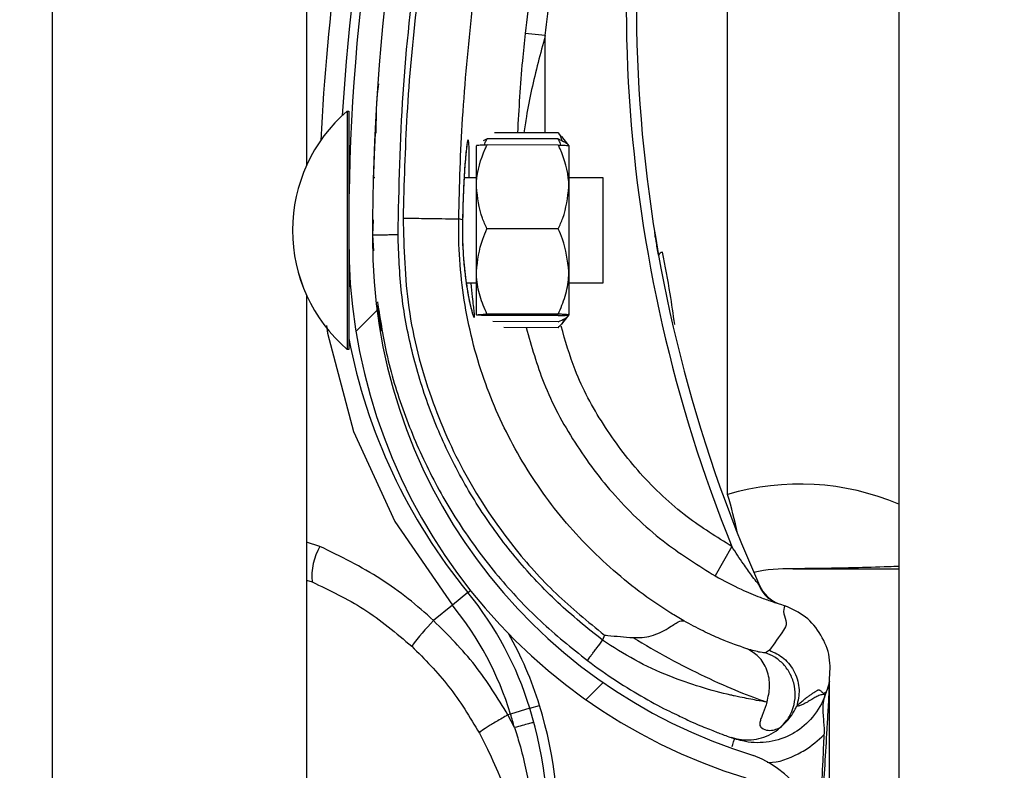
# Model space of a CAD drawing. Header units: inches. Extents: x 170 to 284, y 215 to 248.
# Tile 129 of 195: x 186.1024 to 186.202, y 223.8406 to 223.9165. Entities that reach past the tile are written whole.
import ezdxf

# ---------------------------------------------------------------- set-up
doc = ezdxf.new("R2010")
doc.units = ezdxf.units.IN
doc.header["$LTSCALE"] = 0.25
doc.header["$MEASUREMENT"] = 0
doc.layers.add('ANNOTATIONS', color=1, linetype='Continuous')
doc.layers.add('RH BENCH MOUNT', color=7, linetype='Continuous')
doc.styles.add('ARIAL', font='arial.ttf', dxfattribs={"height": 0.09375})
doc.dimstyles.new('STANDARD$0', dxfattribs={"dimtxt": 0.09375, "dimasz": 0.09375, "dimexe": 0.03125, "dimexo": 0.046875, "dimgap": 0.09, "dimtad": 0, "dimtih": 1, "dimtoh": 1, "dimdec": 4, "dimzin": 0, "dimdsep": 46, "dimtxsty": 'ARIAL', "dimcen": 0.09, "dimadec": 0, "dimazin": 0, "dimtfac": 1, "dimtdec": 4, "dimtofl": 0, "dimtmove": 0, "dimatfit": 1, "dimfxl": 1, "dimtolj": 1, "dimtzin": 0, "dimarcsym": 0})

# ---------------------------------------------------------------- blocks, each defined once
blk = doc.blocks.new('*D39')
at = {"layer": 'ANNOTATIONS', "color": 0, "lineweight": -2, "transparency": 16777216}
for p, q in [((186.1492924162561, 223.9759568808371), (187.589735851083, 223.9759568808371)), ((187.558485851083, 223.8822068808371), (187.558485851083, 222.1620311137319)), ((187.558485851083, 220.0069951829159), (187.558485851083, 221.7271709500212)), ((186.8279608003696, 219.9132451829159), (187.589735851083, 219.9132451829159))]:
    blk.add_line(p, q, dxfattribs=at)
at = {"layer": 'ANNOTATIONS', "color": 0, "transparency": 16777216}
for points in [[(187.542860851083, 223.8822068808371), (187.574110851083, 223.8822068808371), (187.558485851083, 223.9759568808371)], [(187.542860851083, 220.0069951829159), (187.574110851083, 220.0069951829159), (187.558485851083, 219.9132451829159)]]:
    blk.add_solid(points, dxfattribs=at)
at = {"layer": 'defpoints', "color": 0, "transparency": 16777216}
for p in [(186.1024174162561, 223.9759568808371), (186.7810858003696, 219.9132451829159), (187.558485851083, 219.9132451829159)]:
    blk.add_point(p, dxfattribs=at)
at = {"layer": 'ANNOTATIONS', "color": 0, "transparency": 16777216, "insert": (187.5584858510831, 221.9446010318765), "char_height": 0.09375, "attachment_point": 5, "style": 'ARIAL'}
blk.add_mtext('\\A1;OPENING\\PHEIGHT', dxfattribs=at)

msp = doc.modelspace()

# ---------------------------------------------------------------- hatches: boundary and pattern name
at = {"layer": 'RH BENCH MOUNT'}
h = msp.add_hatch(dxfattribs=at)
h.set_pattern_fill('ANSI31', color=256, scale=0.34241245, angle=2.8e-322, style=0)
h.set_pattern_definition([(45, (176.0930244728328, 218.320867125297), (-0.03026527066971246, 0.03026527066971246), [])])
edge = h.paths.add_edge_path(flags=0)
edge.add_arc((186.1662917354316, 223.8040129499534), 0.001712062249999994, 450.0000000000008, 472.2104203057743)
edge.add_line((186.1656445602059, 223.8055979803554), (186.1647320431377, 223.8078328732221))
edge.add_arc((186.1662917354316, 223.8040129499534), 0.004126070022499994, 450, 472.2104203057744, ccw=False)
edge.add_arc((186.1662917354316, 223.7951102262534), 0.01302879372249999, 401.47616737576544, 450, ccw=False)
edge.add_arc((186.1620458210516, 223.7919600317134), 0.01830194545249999, 359.99999999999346, 400.0613730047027, ccw=False)
edge.add_arc((186.1685858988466, 223.7919600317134), 0.01176186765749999, 292.1408576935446, 359.99999999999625, ccw=False)
edge.add_arc((186.1662917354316, 223.7952129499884), 0.01566536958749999, 235.2570680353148, 295.4307998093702, ccw=False)
edge.add_arc((186.1715306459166, 223.8033281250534), 0.02532140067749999, 212.8542481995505, 235.980933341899, ccw=False)
edge.add_arc((186.1633812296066, 223.7969592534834), 0.01504902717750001, 172.1557183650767, 209.3146496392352, ccw=False)
edge.add_arc((186.1758108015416, 223.7956238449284), 0.02754708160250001, 453.30850314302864, 532.9325737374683, ccw=False)
edge.add_arc((186.1725578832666, 223.8317141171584), 0.008748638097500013, 280.9586189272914, 427.9414322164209)
edge.add_arc((186.1924176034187, 223.8940674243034), 0.05672062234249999, 179.5706357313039, 253.00989973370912, ccw=False)
edge.add_arc((186.3507493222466, 223.8952658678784), 0.2150521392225, 163.4260275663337, 180.2060536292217, ccw=False)
edge.add_arc((186.1719757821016, 223.9474152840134), 0.02884824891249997, 465.1588434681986, 521.4137567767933, ccw=False)
edge.add_arc((186.1546497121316, 224.0019615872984), 0.0284373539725, 290.1205938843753, 343.7190675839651)
edge.add_arc((186.1674901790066, 223.9977841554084), 0.01494630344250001, 345.2914408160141, 400.5471921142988)
edge.add_arc((186.1640660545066, 223.9959693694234), 0.0187470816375, 397.9578745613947, 431.4396159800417)
edge.add_arc((186.1662917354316, 224.0007973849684), 0.0134739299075, 433.877557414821, 472.273645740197)
edge.add_arc((186.1637236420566, 224.0078168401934), 0.006011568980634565, 474.9825325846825, 495.7175736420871)
edge.add_arc((186.1735166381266, 224.0005576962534), 0.01816498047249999, 500.8992600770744, 539.9999999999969)
edge.add_arc((186.1662917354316, 224.0005576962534), 0.01094007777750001, 539.9999999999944, 630.0000000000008)
edge.add_arc((186.1662917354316, 223.9914837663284), 0.001866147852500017, 270, 285.6422464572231)
edge.add_line((186.1667949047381, 223.989686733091), (186.167445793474, 223.9873621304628))
edge.add_arc((186.1662917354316, 223.9914837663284), 0.004280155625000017, 269.9999999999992, 285.6422464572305, ccw=False)
edge.add_arc((186.1662917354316, 224.0005576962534), 0.01335408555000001, 179.9999999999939, 269.9999999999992, ccw=False)
edge.add_arc((186.1735166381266, 224.0005576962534), 0.020578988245, 500.6113583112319, 539.9999999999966, ccw=False)
edge.add_arc((186.1637236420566, 224.0078168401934), 0.008425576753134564, 474.57766718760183, 496.4997109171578, ccw=False)
edge.add_arc((186.1662917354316, 224.0007973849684), 0.01588793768, 433.690302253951, 472.4705806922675, ccw=False)
edge.add_arc((186.1640660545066, 223.9959693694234), 0.02116108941, 398.10453077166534, 431.5771717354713, ccw=False)
edge.add_arc((186.1674901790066, 223.9977841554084), 0.01736031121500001, 345.180248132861, 400.36585332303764, ccw=False)
edge.add_arc((186.1546497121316, 224.0019615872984), 0.030851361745, 289.91815728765, 343.7795375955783, ccw=False)
edge.add_arc((186.1719757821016, 223.9474152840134), 0.02643424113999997, 464.9417095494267, 521.3236131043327)
edge.add_arc((186.3507493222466, 223.8952658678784), 0.21263813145, 523.4376684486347, 540.2096895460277)
edge.add_arc((186.1924176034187, 223.8940674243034), 0.05430661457, 539.5566266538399, 613.1145348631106)
edge.add_arc((186.1725578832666, 223.8317141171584), 0.01116264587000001, 280.0610388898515, 428.5290871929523, ccw=False)
edge.add_arc((186.1758108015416, 223.7956238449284), 0.02513307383, 452.971400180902, 532.9706577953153)
edge.add_arc((186.1633812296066, 223.7969592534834), 0.01263501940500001, 532.0830472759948, 568.9826967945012)
edge.add_arc((186.1715306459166, 223.8033281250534), 0.022907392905, 213.0443063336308, 236.0197152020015)
edge.add_arc((186.1662917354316, 223.7952129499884), 0.01325136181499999, 235.1922404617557, 295.7352497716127)
edge.add_arc((186.1685858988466, 223.7919600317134), 0.009347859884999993, 291.7225241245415, 359.9999999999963)
edge.add_arc((186.1620458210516, 223.7919600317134), 0.01588793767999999, 359.9999999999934, 399.9521788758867)
edge.add_arc((186.1662917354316, 223.7951102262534), 0.01061478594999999, 401.6345013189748, 450.0000000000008)

# ---------------------------------------------------------------- linework, layer by layer
for p, q in [((186.1913380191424, 224.1660078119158), (186.1913380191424, 219.9132451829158)), ((186.1057349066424, 219.9132451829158), (186.1057349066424, 224.0712491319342)), ((186.1314158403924, 224.0693408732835), (186.1314158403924, 223.9017698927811)), ((186.1740134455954, 223.868495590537), (186.1740134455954, 223.9339162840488)), ((186.1555752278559, 223.914932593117), (186.1535337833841, 223.9151528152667)), ((186.1555724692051, 223.9050808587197), (186.1555752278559, 223.914932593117)), ((186.1355302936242, 223.9072884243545), (186.1355251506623, 223.8847983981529)), ((186.1355287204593, 223.9072884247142), (186.1355302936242, 223.9072884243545)), ((186.1355302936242, 223.9072884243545), (186.1357014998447, 223.9072883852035)), ((186.1357014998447, 223.9072883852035), (186.1356989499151, 223.8961376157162)), ((186.1383866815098, 223.9053517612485), (186.1383868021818, 223.9053539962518)), ((186.1568877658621, 223.905080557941), (186.1504526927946, 223.9050820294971)), ((186.1568877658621, 223.905080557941), (186.1571926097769, 223.9046914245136)), ((186.1486086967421, 223.8996234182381), (186.1486096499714, 223.9037918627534)), ((186.149679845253, 223.9044755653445), (186.149292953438, 223.9042893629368)), ((186.1568874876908, 223.9038641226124), (186.1496797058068, 223.9038657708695)), ((186.156887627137, 223.9044739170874), (186.149679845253, 223.9044755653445)), ((186.1572152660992, 223.9047097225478), (186.1579575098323, 223.9037906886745)), ((186.157957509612, 223.9037897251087), (186.1579565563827, 223.8996212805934)), ((186.1381777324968, 223.9005850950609), (186.1383488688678, 223.9005850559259)), ((186.1473662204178, 223.9005829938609), (186.1486089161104, 223.9005827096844)), ((186.157956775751, 223.9005805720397), (186.1613809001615, 223.9005797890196)), ((186.1613809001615, 223.9005797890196), (186.1613786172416, 223.8905966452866)), ((186.1486067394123, 223.8910640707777), (186.1486086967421, 223.8996234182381)), ((186.1579565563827, 223.8996212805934), (186.1579545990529, 223.891061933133)), ((186.1381738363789, 223.8963067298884), (186.1381117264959, 223.8947885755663)), ((186.1381184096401, 223.8949519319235), (186.1381224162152, 223.8963091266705)), ((186.1472077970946, 223.8962976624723), (186.1468376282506, 223.8964021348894)), ((186.1472077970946, 223.8962976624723), (186.1472078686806, 223.896297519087)), ((186.1381117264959, 223.8947885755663), (186.1382130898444, 223.8931452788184)), ((186.1568855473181, 223.8953789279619), (186.149677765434, 223.895380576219)), ((186.1381168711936, 223.8944307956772), (186.138117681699, 223.8947053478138)), ((186.1356984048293, 223.8937539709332), (186.1356963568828, 223.8847983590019)), ((186.1486057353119, 223.8866731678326), (186.1486067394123, 223.8910640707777)), ((186.1579545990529, 223.891061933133), (186.1579535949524, 223.886671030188)), ((186.1486064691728, 223.8898823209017), (186.1475855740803, 223.8898825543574)), ((186.1613784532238, 223.8898794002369), (186.1579543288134, 223.889880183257)), ((186.1613786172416, 223.8905966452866), (186.1613784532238, 223.8898794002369)), ((186.1314158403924, 223.8886963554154), (186.1314158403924, 223.6963224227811)), ((186.1568835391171, 223.8865971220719), (186.1496757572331, 223.886598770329)), ((186.1568835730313, 223.8867454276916), (186.1496757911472, 223.8867470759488)), ((186.1568833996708, 223.8859873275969), (186.1502753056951, 223.885988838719)), ((186.1579535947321, 223.8866700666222), (186.1572109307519, 223.8857513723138)), ((186.1568832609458, 223.8853806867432), (186.1513657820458, 223.8853819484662)), ((186.1355251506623, 223.8847983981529), (186.135524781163, 223.8831825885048)), ((186.1356963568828, 223.8847983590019), (186.1356959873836, 223.8831825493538)), ((186.135524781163, 223.8831825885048), (186.1355232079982, 223.8831825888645)), ((186.1356959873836, 223.8831825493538), (186.135524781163, 223.8831825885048)), ((186.1327797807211, 223.8632534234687), (186.1314158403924, 223.8636884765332)), ((186.174446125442, 223.8632329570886), (186.1727630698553, 223.860253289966)), ((186.1314158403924, 223.8598246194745), (186.1319843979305, 223.8596508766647)), ((186.1477464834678, 223.8585737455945), (186.1461731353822, 223.857285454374)), ((186.1477464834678, 223.8585737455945), (186.1480054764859, 223.858785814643)), ((186.1461731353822, 223.857285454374), (186.1442768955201, 223.8557327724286)), ((186.1790371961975, 223.8575094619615), (186.1794557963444, 223.8573624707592)), ((186.1794557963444, 223.8573624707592), (186.1797878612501, 223.857238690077)), ((186.1615536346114, 223.8542794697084), (186.1613712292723, 223.8537506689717)), ((186.1782424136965, 223.8527422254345), (186.1778568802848, 223.8524801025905)), ((186.1843016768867, 223.8496211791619), (186.1843016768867, 223.8496431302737)), ((186.1843016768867, 223.7966672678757), (186.1843016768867, 223.8490894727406)), ((186.1839721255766, 223.8485094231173), (186.1838758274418, 223.8482302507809)), ((186.1540075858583, 223.8468624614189), (186.1549902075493, 223.8471619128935)), ((186.1520624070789, 223.8462696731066), (186.1517967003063, 223.8461886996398)), ((186.1524507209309, 223.8449130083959), (186.1517967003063, 223.8461886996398)), ((186.1540075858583, 223.8468624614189), (186.1520624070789, 223.8462696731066)), ((186.1489064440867, 223.8443637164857), (186.1497777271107, 223.842658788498)), ((186.1742323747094, 223.8439545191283), (186.1743992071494, 223.8438952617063)), ((186.1744776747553, 223.8438678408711), (186.1747284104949, 223.8437802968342))]:
    msp.add_line(p, q, dxfattribs=at)
at = {"layer": 'RH BENCH MOUNT', "flags": 128}
msp.add_lwpolyline([(186.1334582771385, 223.8856114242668), (186.1335312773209, 223.8848164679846), (186.1361895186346, 223.8748615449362), (186.1403621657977, 223.8657772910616), (186.146173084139, 223.8572855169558), (186.1461731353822, 223.857285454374), (186.1461731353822, 223.857285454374)], dxfattribs=at)
at = {"layer": 'RH BENCH MOUNT'}
for centre, radius, start, end in [((186.3507141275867, 223.8938823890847), 0.2160622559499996, 161.092978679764, 176.5593061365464), ((186.3507493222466, 223.8952658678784), 0.2150521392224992, 163.4260275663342, 180.2060536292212), ((186.3507493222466, 223.8952658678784), 0.2126381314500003, 163.4376684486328, 180.2096895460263), ((186.3103094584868, 223.9181765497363), 0.146552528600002, 165.3406183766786, 202.0185750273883), ((186.3103094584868, 223.9181765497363), 0.1455252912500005, 165.3544246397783, 203.8705502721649), ((186.3507141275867, 223.8938823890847), 0.2180957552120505, 167.1792232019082, 177.252934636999), ((186.145945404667, 223.8952331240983), 0.01593228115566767, 130.829476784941, 229.1443187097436), ((186.1459469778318, 223.8952331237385), 0.01593228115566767, 130.8294767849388, 229.1443187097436), ((186.1362479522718, 223.9011333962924), 0.0005478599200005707, 179.9868977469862, 209.2820731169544), ((186.1924176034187, 223.8940674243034), 0.05672062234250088, 179.5706357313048, 253.009899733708), ((186.1924176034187, 223.8940674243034), 0.05430661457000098, 179.5566266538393, 253.114534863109), ((186.1675087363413, 223.8924980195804), 0.0005320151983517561, 98.8225151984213, 154.8284159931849), ((186.1362452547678, 223.8893372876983), 0.0005478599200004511, 134.5651049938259, 179.98689774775), ((186.1925195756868, 223.8952349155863), 0.05786770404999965, 190.8936622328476, 219.3113539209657), ((186.1813100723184, 223.8438730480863), 0.0256809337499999, 67.01549504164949, 106.506625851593), ((186.1177914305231, 223.8519736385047), 0.05859940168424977, 12.39253661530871, 16.37646921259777), ((186.1380763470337, 223.8601949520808), 0.006116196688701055, 149.995964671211, 185.103577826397), ((186.1801927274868, 223.8438730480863), 0.01712062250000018, 88.61049705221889, 101.9466001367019), ((186.1806203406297, 223.8615021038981), 0.0005136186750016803, 268.6104970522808, 270.0142555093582), ((186.1803633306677, 223.8606722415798), 0.003424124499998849, 203.870550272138, 250.622411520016), ((186.121253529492, 223.8368807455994), 0.03424124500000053, 16.94846748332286, 39.31135392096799), ((186.121253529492, 223.8368807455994), 0.03220774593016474, 16.94846748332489, 39.31135392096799), ((186.1606901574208, 223.8395329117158), 0.02306145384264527, 135.3749046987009, 143.8386130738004), ((186.121253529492, 223.8368807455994), 0.03526848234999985, 16.94846748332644, 29.83866096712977), ((186.1127374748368, 223.8342854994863), 0.04417120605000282, 355.7713036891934, 16.94846748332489), ((186.1127374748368, 223.8342854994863), 0.04111046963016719, 14.98049646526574, 16.94846748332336), ((186.1127374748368, 223.8342854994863), 0.04314396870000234, 355.7713036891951, 16.94846748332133), ((186.1725578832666, 223.8317141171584), 0.01116264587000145, 280.0610388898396, 68.52908719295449)]:
    msp.add_arc(centre, radius, start, end, dxfattribs=at)
for points, knots in [([(186.1406798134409, 223.8947943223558), (186.1407785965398, 223.899549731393), (186.1409766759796, 223.909085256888), (186.1425862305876, 223.9233941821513), (186.1450430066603, 223.9377037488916), (186.1475403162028, 223.9471075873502), (186.1487919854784, 223.9518208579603)], [0, 0, 0, 0, 0.2468628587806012, 0.4950083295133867, 0.74689458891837, 1, 1, 1, 1]), ([(186.1611233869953, 223.9520878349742), (186.1606953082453, 223.950658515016), (186.1591104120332, 223.9453666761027), (186.1568152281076, 223.9360685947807), (186.154748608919, 223.9251592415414), (186.1538972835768, 223.9181469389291), (186.1535337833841, 223.9151528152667)], [0, 0, 0, 0, 0.1185397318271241, 0.4388752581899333, 0.7604101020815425, 1, 1, 1, 1]), ([(186.1492048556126, 223.9513325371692), (186.1482307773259, 223.9477023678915), (186.1462797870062, 223.9404314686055), (186.144101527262, 223.9293507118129), (186.1424904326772, 223.9181681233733), (186.1414796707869, 223.9071994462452), (186.1412849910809, 223.8999516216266), (186.1411915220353, 223.8964718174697)], [0, 0, 0, 0, 0.2027568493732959, 0.4061035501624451, 0.6088604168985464, 0.8122072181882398, 1, 1, 1, 1]), ([(186.1555752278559, 223.914932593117), (186.1559349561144, 223.9178957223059), (186.1567756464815, 223.9248205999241), (186.1588195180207, 223.9356171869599), (186.1610898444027, 223.9448193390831), (186.162662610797, 223.950070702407), (186.1630862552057, 223.9514852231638)], [0, 0, 0, 0, 0.2395900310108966, 0.5599255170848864, 0.8814604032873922, 0.9999999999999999, 0.9999999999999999, 0.9999999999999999, 0.9999999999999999]), ([(186.146837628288, 223.8964021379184), (186.1468376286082, 223.8964021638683), (186.1468794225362, 223.8997884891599), (186.1471425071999, 223.9068352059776), (186.1480944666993, 223.9175084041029), (186.1496690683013, 223.9283844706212), (186.1517875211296, 223.9391718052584), (186.1536858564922, 223.9462468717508), (186.1546350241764, 223.9497844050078)], [0, 0, 0, 0, 1.439079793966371e-06, 0.1877923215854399, 0.3908439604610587, 0.5938956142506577, 0.7969478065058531, 1, 1, 1, 1]), ([(186.1535337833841, 223.9151528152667), (186.1534366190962, 223.9142350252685), (186.1530816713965, 223.9108822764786), (186.1528959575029, 223.9075219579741), (186.1527610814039, 223.9050815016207)], [0, 0, 0, 0, 0.2737425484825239, 0.9999999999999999, 0.9999999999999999, 0.9999999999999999, 0.9999999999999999]), ([(186.1555752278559, 223.914932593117), (186.1553281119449, 223.9140236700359), (186.1545903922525, 223.9113102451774), (186.1538320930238, 223.9080161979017), (186.1534925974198, 223.9056358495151), (186.1534135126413, 223.9050813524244)], [0, 0, 0, 0, 0.2786878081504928, 0.8319718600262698, 1, 1, 1, 1]), ([(186.1384752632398, 223.9050649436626), (186.1384806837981, 223.9063821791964), (186.1384875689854, 223.9080553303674), (186.1386930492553, 223.9097135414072), (186.1387367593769, 223.9100662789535)], [0, 0, 0, 0, 0.7872782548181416, 1, 1, 1, 1]), ([(186.1383866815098, 223.9053517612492), (186.1383813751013, 223.9052546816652), (186.1383760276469, 223.9051568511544), (186.138338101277, 223.9044055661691), (186.1382815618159, 223.9033046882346), (186.1382205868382, 223.9014910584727), (186.1381901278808, 223.9005850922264)], [0, 0, 0, 0, 0.330770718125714, 0.3333292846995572, 0.6669765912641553, 1, 1, 1, 1]), ([(186.157274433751, 223.9042875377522), (186.1572194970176, 223.9044686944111), (186.1571368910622, 223.9047410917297), (186.1569502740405, 223.9049953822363), (186.1568877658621, 223.905080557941)], [0, 0, 0, 0, 0.6650456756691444, 1, 1, 1, 1]), ([(186.1478716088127, 223.90058287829), (186.1478744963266, 223.9009026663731), (186.1478853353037, 223.9021030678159), (186.1478803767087, 223.9034944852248), (186.1478337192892, 223.9043539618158), (186.1477451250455, 223.9044414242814), (186.1476185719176, 223.9037907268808), (186.1474501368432, 223.9020684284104), (186.1472871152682, 223.8995123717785), (186.1472348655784, 223.897394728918), (186.1472077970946, 223.8962976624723)], [0, 0, 0, 0, 0.05114929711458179, 0.1920011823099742, 0.3334894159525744, 0.422421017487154, 0.5646212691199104, 0.7065362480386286, 0.8479681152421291, 1, 1, 1, 1]), ([(186.1476699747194, 223.9039245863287), (186.1476701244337, 223.9039251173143), (186.1476769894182, 223.9039494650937), (186.1476454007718, 223.9038125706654), (186.1476008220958, 223.9034973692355), (186.1475535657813, 223.9030342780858), (186.1475291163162, 223.9027946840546)], [0, 0, 0, 0, 0.005301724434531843, 0.2431048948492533, 0.6083977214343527, 1, 1, 1, 1]), ([(186.1486086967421, 223.8996234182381), (186.1486121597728, 223.8997912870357), (186.1486392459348, 223.9011042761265), (186.1490708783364, 223.9025439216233), (186.1496203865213, 223.9037369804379), (186.1496797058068, 223.9038657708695)], [0, 0, 0, 0, 0.1156468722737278, 0.904534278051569, 1, 1, 1, 1]), ([(186.1496797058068, 223.9038657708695), (186.1494276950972, 223.9038555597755), (186.1489177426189, 223.90383489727), (186.1486331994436, 223.9038096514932), (186.1486140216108, 223.9037951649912), (186.1486096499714, 223.9037918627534)], [0, 0, 0, 0, 0.4299704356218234, 0.8700602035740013, 0.9999999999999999, 0.9999999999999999, 0.9999999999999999, 0.9999999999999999]), ([(186.1494248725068, 223.9038543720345), (186.1494475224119, 223.903945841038), (186.1495006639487, 223.9041604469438), (186.1496145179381, 223.9043606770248), (186.149679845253, 223.9044755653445)], [0, 0, 0, 0, 0.4262184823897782, 1, 1, 1, 1]), ([(186.1579565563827, 223.8996212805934), (186.1579531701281, 223.8997891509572), (186.1579266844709, 223.9011021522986), (186.1574957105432, 223.9025419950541), (186.1569467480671, 223.9037353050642), (186.1568874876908, 223.9038641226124)], [0, 0, 0, 0, 0.1156468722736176, 0.9045342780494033, 0.9999999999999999, 0.9999999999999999, 0.9999999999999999, 0.9999999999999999]), ([(186.1568874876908, 223.9038641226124), (186.1571394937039, 223.9038537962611), (186.1576494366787, 223.9038329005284), (186.157933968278, 223.9038075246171), (186.1579531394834, 223.9037930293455), (186.157957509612, 223.9037897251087)], [0, 0, 0, 0, 0.4299704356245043, 0.8700602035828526, 0.9999999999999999, 0.9999999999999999, 0.9999999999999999, 0.9999999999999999]), ([(186.1571423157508, 223.9038526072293), (186.1571197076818, 223.9039440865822), (186.1570666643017, 223.9041587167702), (186.1569529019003, 223.9043589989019), (186.156887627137, 223.9044739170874)], [0, 0, 0, 0, 0.4262184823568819, 1, 1, 1, 1]), ([(186.156887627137, 223.9044739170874), (186.1571396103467, 223.9043638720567), (186.1576495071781, 223.9041411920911), (186.1579339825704, 223.9038700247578), (186.1579531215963, 223.903714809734), (186.1579574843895, 223.9036794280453)], [0, 0, 0, 0, 0.4299704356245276, 0.8700602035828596, 1, 1, 1, 1]), ([(186.1475291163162, 223.9027946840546), (186.1475244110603, 223.9027510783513), (186.1474890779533, 223.9024236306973), (186.1474166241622, 223.9014833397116), (186.1473246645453, 223.899988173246), (186.1472516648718, 223.8982118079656), (186.1472166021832, 223.8969419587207), (186.1472086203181, 223.8962922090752), (186.1472086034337, 223.8962908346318)], [0, 0, 0, 0, 0.03583539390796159, 0.2690981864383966, 0.5116419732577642, 0.7561140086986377, 0.9994840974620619, 1, 1, 1, 1]), ([(186.149677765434, 223.895380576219), (186.1495149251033, 223.8957389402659), (186.148898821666, 223.8970948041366), (186.1487316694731, 223.8985516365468), (186.1486086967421, 223.8996234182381)], [0, 0, 0, 0, 0.2643068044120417, 1, 1, 1, 1]), ([(186.1568855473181, 223.8953789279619), (186.1570485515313, 223.8957372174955), (186.1576652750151, 223.8970927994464), (186.15783309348, 223.8985495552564), (186.1579565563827, 223.8996212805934)], [0, 0, 0, 0, 0.2643068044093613, 1, 1, 1, 1]), ([(186.1411910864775, 223.8964718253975), (186.1412738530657, 223.8934345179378), (186.1414421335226, 223.8872590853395), (186.143731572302, 223.8784721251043), (186.1473458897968, 223.870305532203), (186.1517606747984, 223.8637254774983), (186.1565697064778, 223.8583407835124), (186.1598837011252, 223.8556402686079), (186.1615536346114, 223.8542794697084)], [0, 0, 0, 0, 0.1870908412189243, 0.3803918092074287, 0.5558755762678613, 0.7364481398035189, 0.8671952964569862, 1, 1, 1, 1]), ([(186.1411910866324, 223.8964718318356), (186.1419152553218, 223.8964604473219), (186.1433635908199, 223.8964376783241), (186.1452047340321, 223.8964097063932), (186.1465196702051, 223.8963936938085), (186.1467316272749, 223.8963993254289), (186.1468376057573, 223.8964021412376)], [0, 0, 0, 0, 0.2500007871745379, 0.5000009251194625, 0.7500005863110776, 1, 1, 1, 1]), ([(186.169580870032, 223.8557115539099), (186.1691391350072, 223.8559742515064), (186.166491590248, 223.8575487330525), (186.1619665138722, 223.8609801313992), (186.1566353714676, 223.8665814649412), (186.1523471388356, 223.8730212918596), (186.1490978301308, 223.8802473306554), (186.1471382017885, 223.8881221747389), (186.1467673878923, 223.8936501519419), (186.1468376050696, 223.8964021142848), (186.1468376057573, 223.8964021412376)], [0, 0, 0, 0, 0.03155846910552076, 0.1891461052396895, 0.34673388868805, 0.5043277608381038, 0.6619226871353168, 0.8309600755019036, 0.9999983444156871, 1, 1, 1, 1]), ([(186.147209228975, 223.896288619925), (186.1472078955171, 223.8962461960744), (186.1471870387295, 223.8955826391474), (186.147192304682, 223.8942510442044), (186.1472862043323, 223.8924275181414), (186.1474054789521, 223.8911230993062), (186.1474929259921, 223.8905282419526), (186.1475096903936, 223.8904142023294)], [0, 0, 0, 0, 0.02096907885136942, 0.3279800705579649, 0.6261032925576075, 0.928320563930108, 1, 1, 1, 1]), ([(186.1472078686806, 223.896297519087), (186.1472001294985, 223.8958424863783), (186.1471756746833, 223.8944046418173), (186.1472983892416, 223.8919944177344), (186.1476144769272, 223.8894529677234), (186.1479975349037, 223.8875257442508), (186.148279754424, 223.8865418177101), (186.1484248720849, 223.8863059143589), (186.1484130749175, 223.8868640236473), (186.1482551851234, 223.888115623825), (186.1481358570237, 223.8894024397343), (186.1480913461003, 223.8898824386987)], [0, 0, 0, 0, 0.05799721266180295, 0.1832636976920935, 0.306412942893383, 0.4347166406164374, 0.5675677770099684, 0.6609498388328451, 0.792266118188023, 0.9225125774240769, 1, 1, 1, 1]), ([(186.1381117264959, 223.8947885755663), (186.1381460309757, 223.8947886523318), (186.1381988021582, 223.8947887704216), (186.1385190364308, 223.8947894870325), (186.1388504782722, 223.8947902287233), (186.1392619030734, 223.8947911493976), (186.1398597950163, 223.8947924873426), (186.1403567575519, 223.8947935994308), (186.1406798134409, 223.8947943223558)], [0, 0, 0, 0, 0.2394568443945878, 0.3683606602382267, 0.5000000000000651, 0.631639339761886, 0.7605431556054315, 1, 1, 1, 1]), ([(186.1613712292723, 223.8537506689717), (186.1598266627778, 223.8549922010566), (186.1567350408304, 223.8574772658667), (186.1526771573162, 223.8618499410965), (186.1491033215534, 223.8666259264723), (186.1461149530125, 223.8718000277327), (186.1437242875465, 223.8772753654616), (186.1420014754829, 223.8829913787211), (186.1408961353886, 223.8888540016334), (186.1407517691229, 223.8928183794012), (186.1406798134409, 223.8947943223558)], [0, 0, 0, 0, 0.1247413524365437, 0.2496837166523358, 0.3746881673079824, 0.4999855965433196, 0.6253465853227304, 0.7503062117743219, 0.8755465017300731, 1, 1, 1, 1]), ([(186.1486067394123, 223.8910640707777), (186.1487347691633, 223.8921752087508), (186.1489055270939, 223.8936571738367), (186.1495232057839, 223.8950356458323), (186.149677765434, 223.895380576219)], [0, 0, 0, 0, 0.7497733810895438, 0.9999999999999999, 0.9999999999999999, 0.9999999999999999, 0.9999999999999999]), ([(186.1579545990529, 223.891061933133), (186.1578270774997, 223.8921731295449), (186.157656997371, 223.8936551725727), (186.1570399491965, 223.8950339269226), (186.1568855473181, 223.8953789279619)], [0, 0, 0, 0, 0.7497733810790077, 1, 1, 1, 1]), ([(186.167027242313, 223.8927243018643), (186.1669414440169, 223.8932165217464), (186.1667796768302, 223.8941445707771), (186.1666416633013, 223.8949994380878), (186.1666330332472, 223.8950531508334), (186.1666297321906, 223.8950736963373)], [0, 0, 0, 0, 0.4108597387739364, 0.7746496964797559, 1, 1, 1, 1]), ([(186.1686633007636, 223.8857081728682), (186.1685160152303, 223.8867474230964), (186.1681664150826, 223.8892142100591), (186.1676981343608, 223.8916272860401), (186.1674271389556, 223.8930237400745)], [0, 0, 0, 0, 0.4212971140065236, 1, 1, 1, 1]), ([(186.1496757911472, 223.8867470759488), (186.1494239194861, 223.8873449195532), (186.1489142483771, 223.8885546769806), (186.1486300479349, 223.8900281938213), (186.1486110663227, 223.8908717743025), (186.1486067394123, 223.8910640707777)], [0, 0, 0, 0, 0.4299704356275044, 0.870060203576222, 0.9999999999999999, 0.9999999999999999, 0.9999999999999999, 0.9999999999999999]), ([(186.1568835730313, 223.8867454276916), (186.1571357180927, 223.8873431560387), (186.1576459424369, 223.8885526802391), (186.1579308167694, 223.8900260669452), (186.1579501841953, 223.8908696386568), (186.1579545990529, 223.891061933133)], [0, 0, 0, 0, 0.4299704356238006, 0.8700602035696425, 1, 1, 1, 1]), ([(186.1475096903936, 223.8904142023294), (186.1475622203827, 223.8900262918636), (186.1476850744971, 223.8891190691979), (186.1479053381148, 223.8880169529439), (186.1480869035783, 223.8872446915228), (186.1482023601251, 223.8868754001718), (186.1482051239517, 223.8868683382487), (186.1482059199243, 223.8868663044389)], [0, 0, 0, 0, 0.1981000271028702, 0.4633049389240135, 0.7305309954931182, 0.922393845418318, 1, 1, 1, 1]), ([(186.1385983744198, 223.8879977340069), (186.1388913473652, 223.8861280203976), (186.1395077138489, 223.8821944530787), (186.1413248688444, 223.8763845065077), (186.143818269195, 223.8706289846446), (186.1469644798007, 223.8651980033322), (186.1507144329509, 223.8601835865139), (186.1549746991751, 223.8556019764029), (186.1582128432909, 223.8529972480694), (186.1598290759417, 223.8516971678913)], [0, 0, 0, 0, 0.1313887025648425, 0.2764200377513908, 0.4215581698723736, 0.5666389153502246, 0.7114924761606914, 0.8559992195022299, 1, 1, 1, 1]), ([(186.1390425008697, 223.8850396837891), (186.1390446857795, 223.88502896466), (186.1390532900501, 223.8849867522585), (186.138902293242, 223.8857289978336), (186.1387125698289, 223.8870227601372), (186.1386283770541, 223.8875968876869)], [0, 0, 0, 0, 0.1591842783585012, 0.6268746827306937, 1, 1, 1, 1]), ([(186.1390423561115, 223.8850396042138), (186.139044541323, 223.8850288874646), (186.1390531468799, 223.8849866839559), (186.138902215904, 223.885728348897), (186.1387126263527, 223.8870211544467), (186.1386285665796, 223.8875943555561)], [0, 0, 0, 0, 0.1592756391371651, 0.6272415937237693, 1, 1, 1, 1]), ([(186.1390422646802, 223.8850395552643), (186.1390444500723, 223.8850288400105), (186.1390530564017, 223.8849866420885), (186.1389021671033, 223.8857279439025), (186.1387126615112, 223.8870201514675), (186.1386286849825, 223.8875927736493)], [0, 0, 0, 0, 0.1593327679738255, 0.6274710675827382, 1, 1, 1, 1]), ([(186.1390421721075, 223.8850395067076), (186.1390443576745, 223.8850287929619), (186.1390529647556, 223.8849866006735), (186.13890211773, 223.8857275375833), (186.1387126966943, 223.8870191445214), (186.1386288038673, 223.8875911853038)], [0, 0, 0, 0, 0.1593901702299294, 0.627701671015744, 1, 1, 1, 1]), ([(186.1486057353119, 223.8866731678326), (186.1487335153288, 223.8866922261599), (186.1489039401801, 223.8867176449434), (186.1495213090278, 223.88674118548), (186.1496757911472, 223.8867470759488)], [0, 0, 0, 0, 0.7497733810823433, 1, 1, 1, 1]), ([(186.1496757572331, 223.886598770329), (186.14942375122, 223.8866090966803), (186.1489138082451, 223.886629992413), (186.1486292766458, 223.8866553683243), (186.1486101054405, 223.8866698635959), (186.1486057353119, 223.8866731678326)], [0, 0, 0, 0, 0.4299704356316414, 0.870060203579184, 0.9999999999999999, 0.9999999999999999, 0.9999999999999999, 0.9999999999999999]), ([(186.1568832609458, 223.8853806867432), (186.1571659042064, 223.8856694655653), (186.1574767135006, 223.8859870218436), (186.1575991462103, 223.8863243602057), (186.1576102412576, 223.8863549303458)], [0, 0, 0, 0, 0.9093784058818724, 1, 1, 1, 1]), ([(186.1568833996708, 223.8859873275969), (186.1571354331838, 223.8860972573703), (186.1576454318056, 223.8863197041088), (186.1579300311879, 223.8865907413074), (186.1579492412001, 223.8867459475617), (186.1579536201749, 223.8867813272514)], [0, 0, 0, 0, 0.4299704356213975, 0.8700602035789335, 1, 1, 1, 1]), ([(186.1568835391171, 223.8865971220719), (186.1571355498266, 223.8866073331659), (186.1576455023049, 223.8866279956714), (186.1579300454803, 223.8866532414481), (186.1579492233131, 223.8866677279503), (186.1579535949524, 223.886671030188)], [0, 0, 0, 0, 0.4299704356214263, 0.8700602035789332, 1, 1, 1, 1]), ([(186.1579535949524, 223.886671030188), (186.1578258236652, 223.8866901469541), (186.1576554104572, 223.8867156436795), (186.1570380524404, 223.8867394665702), (186.1568835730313, 223.8867454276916)], [0, 0, 0, 0, 0.7497733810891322, 0.9999999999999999, 0.9999999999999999, 0.9999999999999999, 0.9999999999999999]), ([(186.1536438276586, 223.8853814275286), (186.1541787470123, 223.8834941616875), (186.1553303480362, 223.8794311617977), (186.1584144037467, 223.873684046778), (186.1625617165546, 223.8681750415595), (186.1673934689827, 223.8636018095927), (186.1710837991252, 223.8613004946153), (186.1727630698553, 223.860253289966)], [0, 0, 0, 0, 0.1810254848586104, 0.3897206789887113, 0.598415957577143, 0.8172607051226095, 1, 1, 1, 1]), ([(186.174446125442, 223.8632329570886), (186.1729099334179, 223.8641910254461), (186.1695340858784, 223.8662964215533), (186.1651124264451, 223.8704795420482), (186.1613238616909, 223.875521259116), (186.1585962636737, 223.8805630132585), (186.157599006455, 223.8840501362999), (186.1571704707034, 223.8855486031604)], [0, 0, 0, 0, 0.1871957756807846, 0.4113707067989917, 0.6251451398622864, 0.8389194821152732, 1, 1, 1, 1]), ([(186.1442768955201, 223.8557327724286), (186.1442768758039, 223.8557327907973), (186.1426156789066, 223.8572804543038), (186.1389900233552, 223.8602010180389), (186.1348725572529, 223.8622247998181), (186.1327797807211, 223.8632534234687)], [0, 0, 0, 0, 5.836249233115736e-06, 0.4917349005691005, 1, 1, 1, 1]), ([(186.1771432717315, 223.8594022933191), (186.1771394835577, 223.859406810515), (186.177071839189, 223.8594874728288), (186.1768300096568, 223.8597925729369), (186.1763102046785, 223.8604820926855), (186.1754683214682, 223.861659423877), (186.1748273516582, 223.8626461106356), (186.174446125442, 223.8632329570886)], [0, 0, 0, 0, 0.005253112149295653, 0.09380336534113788, 0.2660256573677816, 0.5634579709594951, 1, 1, 1, 1]), ([(186.1913380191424, 223.8612195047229), (186.190987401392, 223.8612076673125), (186.1894274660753, 223.8611550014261), (186.1871703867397, 223.8610879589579), (186.1847827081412, 223.8610333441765), (186.1832280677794, 223.861008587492), (186.1822304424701, 223.860997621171), (186.1815968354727, 223.8609927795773), (186.1811968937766, 223.8609905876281), (186.1809450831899, 223.8609895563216), (186.1807716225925, 223.8609889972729), (186.1806630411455, 223.8609887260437), (186.1806137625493, 223.8609886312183), (186.1806096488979, 223.8609886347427), (186.180607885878, 223.8609886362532)], [0, 0, 0, 0, 0.09048385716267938, 0.4025722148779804, 0.6140598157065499, 0.7523489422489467, 0.8411803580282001, 0.897872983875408, 0.9340902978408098, 0.9574251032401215, 0.9727591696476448, 0.9884414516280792, 0.995046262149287, 1, 1, 1, 1]), ([(186.1806204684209, 223.8609884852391), (186.1806220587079, 223.8609884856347), (186.1806257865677, 223.8609884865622), (186.1806762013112, 223.8609884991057), (186.1807867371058, 223.8609885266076), (186.1809628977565, 223.8609885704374), (186.1812196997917, 223.8609886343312), (186.1816276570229, 223.8609887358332), (186.1822739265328, 223.8609888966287), (186.1832904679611, 223.8609891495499), (186.1848706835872, 223.8609895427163), (186.1872833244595, 223.8609901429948), (186.189514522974, 223.8609906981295), (186.1910281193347, 223.8609910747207), (186.1913380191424, 223.8609911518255)], [0, 0, 0, 0, 0.004737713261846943, 0.01110587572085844, 0.02657793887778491, 0.04194739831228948, 0.06549174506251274, 0.1021665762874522, 0.1596760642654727, 0.2498373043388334, 0.3901314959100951, 0.6042895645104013, 0.9189806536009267, 1, 1, 1, 1]), ([(186.1727630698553, 223.860253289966), (186.1736391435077, 223.8597851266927), (186.1751798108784, 223.8589618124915), (186.1771628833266, 223.8581374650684), (186.1784107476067, 223.8576918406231), (186.1788830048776, 223.8575509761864), (186.1790174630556, 223.8575165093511), (186.1790174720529, 223.8575165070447)], [0, 0, 0, 0, 0.3699466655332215, 0.6505899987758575, 0.8492685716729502, 0.9999899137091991, 1, 1, 1, 1]), ([(186.1319843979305, 223.8596508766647), (186.133767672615, 223.8588086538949), (186.1373964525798, 223.8570948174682), (186.1404953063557, 223.8544736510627), (186.1420713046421, 223.8531405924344)], [0, 0, 0, 0, 0.491425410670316, 1, 1, 1, 1]), ([(186.1771432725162, 223.859402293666), (186.177298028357, 223.8590863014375), (186.1775674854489, 223.8585361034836), (186.1782319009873, 223.8578897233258), (186.1787391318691, 223.8576488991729), (186.1790175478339, 223.8575167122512)], [0, 0, 0, 0, 0.3783552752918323, 0.6587829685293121, 1, 1, 1, 1]), ([(186.1772320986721, 223.8592865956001), (186.1772295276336, 223.8592899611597), (186.1772238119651, 223.8592974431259), (186.1771954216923, 223.8593347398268), (186.177179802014, 223.859355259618)], [0, 0, 0, 0, 0.4498228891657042, 1, 1, 1, 1]), ([(186.1797911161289, 223.8572468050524), (186.1797171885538, 223.8569923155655), (186.1795692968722, 223.8564832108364), (186.1801006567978, 223.8554602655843), (186.1793697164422, 223.8543125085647), (186.1787255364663, 223.8534151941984), (186.1782424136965, 223.8527422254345)], [0, 0, 0, 0, 0.1666800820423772, 0.3334425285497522, 0.5000945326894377, 1, 1, 1, 1]), ([(186.1843016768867, 223.8496431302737), (186.1843619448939, 223.8504493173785), (186.1844824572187, 223.8520613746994), (186.1835407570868, 223.8543313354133), (186.1820004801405, 223.8562466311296), (186.1805277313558, 223.8569133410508), (186.1797911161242, 223.8572468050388)], [0, 0, 0, 0, 0.2500474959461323, 0.4999967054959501, 0.7499165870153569, 0.9999999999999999, 0.9999999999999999, 0.9999999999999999, 0.9999999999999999]), ([(186.1517967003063, 223.8461886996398), (186.1507505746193, 223.8479081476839), (186.1486308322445, 223.8513922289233), (186.1457407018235, 223.8542734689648), (186.1442768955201, 223.8557327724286)], [0, 0, 0, 0, 0.4935154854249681, 1, 1, 1, 1]), ([(186.164437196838, 223.8540291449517), (186.1647465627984, 223.854020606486), (186.1653816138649, 223.854003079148), (186.1663253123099, 223.8541893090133), (186.1672375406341, 223.85452015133), (186.168230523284, 223.8551002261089), (186.1690872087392, 223.8557183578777), (186.1694188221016, 223.8557144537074), (186.1695814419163, 223.8557125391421)], [0, 0, 0, 0, 0.1136768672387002, 0.2333502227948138, 0.3620694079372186, 0.5019163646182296, 0.7557448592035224, 1, 1, 1, 1]), ([(186.1759729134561, 223.8528875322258), (186.1751382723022, 223.8531753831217), (186.1738716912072, 223.8536122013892), (186.171552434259, 223.8546529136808), (186.1702405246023, 223.8553582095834), (186.1695814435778, 223.8557125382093)], [0, 0, 0, 0, 0.4901989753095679, 0.743884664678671, 1, 1, 1, 1]), ([(186.1615536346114, 223.8542794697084), (186.1615651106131, 223.8542781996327), (186.1616795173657, 223.8542655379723), (186.1626414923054, 223.8541613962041), (186.1635903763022, 223.854083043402), (186.164436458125, 223.8540131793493)], [0, 0, 0, 0, 0.01193493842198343, 0.1189819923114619, 0.9999999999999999, 0.9999999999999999, 0.9999999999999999, 0.9999999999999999]), ([(186.1644377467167, 223.8540289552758), (186.165656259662, 223.8533069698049), (186.168159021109, 223.8518240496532), (186.1718401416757, 223.8499907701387), (186.1753389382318, 223.8484327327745), (186.177090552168, 223.8478095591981), (186.1779896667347, 223.8474896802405)], [0, 0, 0, 0, 0.2305257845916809, 0.4734878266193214, 0.7297379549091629, 1, 1, 1, 1]), ([(186.1420713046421, 223.8531405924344), (186.1433718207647, 223.8518337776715), (186.1460074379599, 223.8491853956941), (186.1479316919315, 223.845984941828), (186.1489064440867, 223.8443637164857)], [0, 0, 0, 0, 0.4934389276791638, 1, 1, 1, 1]), ([(186.1598290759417, 223.8516971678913), (186.1598496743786, 223.8517245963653), (186.1598813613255, 223.8517667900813), (186.1600736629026, 223.8520228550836), (186.1602726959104, 223.8522878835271), (186.1605197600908, 223.8526168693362), (186.1608787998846, 223.8530949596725), (186.1611772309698, 223.853492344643), (186.1613712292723, 223.8537506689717)], [0, 0, 0, 0, 0.2394567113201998, 0.3683605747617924, 0.5000000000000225, 0.6316394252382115, 0.7605432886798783, 1, 1, 1, 1]), ([(186.1779883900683, 223.8474879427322), (186.1776496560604, 223.8475450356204), (186.1768405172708, 223.8476814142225), (186.1756888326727, 223.8479095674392), (186.174773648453, 223.8481033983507), (186.1735152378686, 223.8483814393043), (186.1713825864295, 223.8489404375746), (186.1680533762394, 223.850096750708), (186.1646426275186, 223.8516489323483), (186.1624463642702, 223.853059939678), (186.1613712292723, 223.8537506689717)], [0, 0, 0, 0, 0.08980644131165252, 0.2145219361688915, 0.2531624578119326, 0.2759662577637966, 0.4628905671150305, 0.637395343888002, 0.8224944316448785, 1, 1, 1, 1]), ([(186.1779891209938, 223.8474864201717), (186.1781164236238, 223.8480164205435), (186.1783808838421, 223.8491174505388), (186.178063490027, 223.8507799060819), (186.1772441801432, 223.8521679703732), (186.1763869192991, 223.8526533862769), (186.1759740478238, 223.8528871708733)], [0, 0, 0, 0, 0.2405618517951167, 0.4997464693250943, 0.7590693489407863, 1, 1, 1, 1]), ([(186.177856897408, 223.8524800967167), (186.1777313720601, 223.8524728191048), (186.1774805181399, 223.8524582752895), (186.1764807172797, 223.8527427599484), (186.1759812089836, 223.8528848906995)], [0, 0, 0, 0, 0.5003922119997, 1, 1, 1, 1]), ([(186.1793195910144, 223.8449096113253), (186.1795620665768, 223.8451501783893), (186.1800735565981, 223.8456576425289), (186.180607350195, 223.8466677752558), (186.1808934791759, 223.8478552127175), (186.1808319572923, 223.8491271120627), (186.180415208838, 223.8503305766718), (186.1797072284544, 223.8513264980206), (186.1788354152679, 223.852065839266), (186.1781715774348, 223.8523468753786), (186.1778568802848, 223.8524801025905)], [0, 0, 0, 0, 0.1098512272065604, 0.2317256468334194, 0.3631776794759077, 0.4999999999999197, 0.6368223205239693, 0.768274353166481, 0.8901487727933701, 1, 1, 1, 1]), ([(186.1782424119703, 223.8527422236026), (186.1787518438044, 223.8525034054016), (186.1795354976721, 223.8521360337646), (186.1803335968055, 223.8512741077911), (186.1808202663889, 223.8504992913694), (186.1811310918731, 223.8496387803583), (186.1813187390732, 223.84847934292), (186.1811255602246, 223.8476359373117), (186.1809999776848, 223.8470876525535)], [0, 0, 0, 0, 0.239451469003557, 0.368345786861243, 0.4999761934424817, 0.631610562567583, 0.7605158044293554, 1, 1, 1, 1]), ([(186.1598290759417, 223.8516971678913), (186.1608106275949, 223.8509898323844), (186.162749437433, 223.8495926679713), (186.1655934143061, 223.8478888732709), (186.1677360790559, 223.8467367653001), (186.1687552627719, 223.8462621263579), (186.1690582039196, 223.8461210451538)], [0, 0, 0, 0, 0.3013203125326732, 0.5951829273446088, 0.8796725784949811, 1, 1, 1, 1]), ([(186.1834573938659, 223.8340684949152), (186.1835940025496, 223.8364297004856), (186.1838003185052, 223.8399957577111), (186.1840449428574, 223.8442131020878), (186.1841782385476, 223.8464232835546), (186.1842457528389, 223.8476237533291), (186.1842726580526, 223.8482814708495), (186.1842856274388, 223.8486445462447), (186.1842922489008, 223.8488450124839), (186.1842958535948, 223.8489560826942), (186.1842980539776, 223.8490222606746), (186.1842994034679, 223.8490606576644), (186.1843003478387, 223.8490841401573), (186.1843008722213, 223.8490951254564), (186.1843012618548, 223.8491003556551), (186.1843014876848, 223.8491009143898), (186.1843016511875, 223.8490976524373), (186.1843016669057, 223.8490926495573), (186.1843016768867, 223.8490894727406)], [0, 0, 0, 0, 0.4681368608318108, 0.7070129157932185, 0.8371325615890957, 0.9079072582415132, 0.9470740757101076, 0.9687898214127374, 0.9808770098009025, 0.9876679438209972, 0.9915546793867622, 0.9947708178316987, 0.9959953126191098, 0.9972287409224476, 0.9978484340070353, 0.9984730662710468, 0.9990304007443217, 1, 1, 1, 1]), ([(186.1843016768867, 223.8496211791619), (186.1842872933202, 223.8495568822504), (186.1842184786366, 223.8492492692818), (186.1841020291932, 223.848838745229), (186.1839842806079, 223.848519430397), (186.1839842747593, 223.8485194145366)], [0, 0, 0, 0, 0.2090106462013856, 0.9999607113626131, 1, 1, 1, 1]), ([(186.1843016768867, 223.8490894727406), (186.1843016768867, 223.8490947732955), (186.1843016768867, 223.8491265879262), (186.1843016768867, 223.8492317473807), (186.1843016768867, 223.8493759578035), (186.1843016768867, 223.84954546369), (186.1843016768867, 223.8495908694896), (186.1843016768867, 223.8496211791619)], [0, 0, 0, 0, 0.01571398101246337, 0.09431738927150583, 0.3218612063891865, 0.5473229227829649, 0.9999999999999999, 0.9999999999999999, 0.9999999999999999, 0.9999999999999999]), ([(186.1838758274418, 223.848230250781), (186.1838758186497, 223.8482302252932), (186.1835941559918, 223.8474136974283), (186.1827553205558, 223.8459221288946), (186.1813036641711, 223.8446847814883), (186.1797121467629, 223.8438215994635), (186.1779392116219, 223.8432972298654), (186.1760219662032, 223.8433972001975), (186.1749849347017, 223.8436915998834), (186.1747284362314, 223.8437802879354), (186.1747284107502, 223.8437802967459)], [0, 0, 0, 0, 7.189415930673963e-06, 0.2303203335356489, 0.4448965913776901, 0.4983905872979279, 0.7130087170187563, 0.9276298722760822, 0.9999928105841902, 1, 1, 1, 1]), ([(186.1809991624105, 223.8470852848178), (186.1811035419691, 223.8471845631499), (186.1813248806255, 223.8473950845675), (186.1816579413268, 223.847677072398), (186.181928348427, 223.8478902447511), (186.1821311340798, 223.8480419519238), (186.1822601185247, 223.8481360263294), (186.182391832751, 223.8482296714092), (186.1825262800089, 223.8483228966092), (186.1826701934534, 223.8484202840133), (186.1828182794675, 223.8485178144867), (186.1829518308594, 223.8486047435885), (186.1830508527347, 223.8486658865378), (186.1831215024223, 223.8487086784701), (186.1831830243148, 223.8487285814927), (186.1832480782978, 223.8487296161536), (186.1833174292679, 223.8487082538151), (186.1833910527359, 223.8486615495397), (186.1834650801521, 223.8485870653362), (186.1835355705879, 223.8485219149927), (186.183590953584, 223.8484716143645), (186.1836275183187, 223.8484408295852), (186.1836595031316, 223.8484154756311), (186.1837002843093, 223.8484029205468), (186.1837545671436, 223.8484004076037), (186.1838206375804, 223.8484175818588), (186.1838924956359, 223.84845205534), (186.1839458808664, 223.8484911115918), (186.18397253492, 223.8485106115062)], [0, 0, 0, 0, 0.08480730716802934, 0.1798353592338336, 0.2850849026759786, 0.3228266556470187, 0.3617275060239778, 0.4017874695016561, 0.4430065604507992, 0.485384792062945, 0.5351510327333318, 0.5813528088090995, 0.6105805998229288, 0.6293562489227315, 0.6489120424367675, 0.6766412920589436, 0.7075477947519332, 0.7416323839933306, 0.7850907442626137, 0.8280699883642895, 0.8539878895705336, 0.8729964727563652, 0.8850957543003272, 0.9032140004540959, 0.9275168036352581, 0.9517481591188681, 0.9759089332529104, 1, 1, 1, 1]), ([(186.1838757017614, 223.8482298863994), (186.1838243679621, 223.8482388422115), (186.1837193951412, 223.84825715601), (186.183542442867, 223.8482387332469), (186.1833505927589, 223.8481894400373), (186.1831485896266, 223.8481087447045), (186.1829436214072, 223.8480076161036), (186.182738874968, 223.8478944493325), (186.1825115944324, 223.8477598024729), (186.1822908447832, 223.8476257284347), (186.1820932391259, 223.847507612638), (186.1819271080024, 223.8474108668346), (186.1817692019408, 223.8473249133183), (186.181604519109, 223.8472432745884), (186.1814430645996, 223.8471741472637), (186.1812857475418, 223.8471225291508), (186.181135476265, 223.8470894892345), (186.1810439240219, 223.8470866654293), (186.1809991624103, 223.8470852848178)], [0, 0, 0, 0, 0.06578093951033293, 0.1345158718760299, 0.2062058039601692, 0.27713025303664, 0.3450539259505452, 0.4118164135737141, 0.4774590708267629, 0.5636721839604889, 0.622780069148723, 0.6670965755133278, 0.724168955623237, 0.7778304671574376, 0.8321346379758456, 0.8905164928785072, 0.9464714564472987, 1, 1, 1, 1]), ([(186.1838000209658, 223.8480038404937), (186.1837355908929, 223.8477459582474), (186.183570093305, 223.8470835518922), (186.1836882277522, 223.8459496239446), (186.1837837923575, 223.8448443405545), (186.1837615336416, 223.8442888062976), (186.1837573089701, 223.8441833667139)], [0, 0, 0, 0, 0.2412678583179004, 0.6197299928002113, 0.92782531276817, 0.9999999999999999, 0.9999999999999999, 0.9999999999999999, 0.9999999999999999]), ([(186.1839842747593, 223.8485194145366), (186.1839842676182, 223.8485193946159), (186.1839243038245, 223.848352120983), (186.1838621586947, 223.8481779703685), (186.1838000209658, 223.8480038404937)], [0, 0, 0, 0, 0.000119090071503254, 1, 1, 1, 1]), ([(186.1838000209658, 223.8480038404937), (186.1838225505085, 223.848071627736), (186.1838732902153, 223.8482242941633), (186.1839368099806, 223.8484075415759), (186.1839721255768, 223.8485094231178)], [0, 0, 0, 0, 0.4440219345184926, 1, 1, 1, 1]), ([(186.1779878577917, 223.8474847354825), (186.1778697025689, 223.8471144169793), (186.1777049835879, 223.8465981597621), (186.1774532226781, 223.8460007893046), (186.1772888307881, 223.8455678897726), (186.1772263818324, 223.8451233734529), (186.1775147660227, 223.84476182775), (186.1783942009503, 223.844521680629), (186.1789497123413, 223.8447545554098), (186.1793195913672, 223.8449096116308)], [0, 0, 0, 0, 0.1001269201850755, 0.1395859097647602, 0.1897135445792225, 0.2582342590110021, 0.3697357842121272, 0.5803479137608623, 1, 1, 1, 1]), ([(186.1793195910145, 223.8449096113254), (186.1796930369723, 223.8452556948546), (186.1803337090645, 223.8458494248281), (186.1807515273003, 223.8465694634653), (186.1809250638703, 223.8469267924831), (186.1809706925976, 223.8470280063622), (186.1809825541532, 223.8470540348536), (186.1809865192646, 223.8470627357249)], [0, 0, 0, 0, 0.502280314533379, 0.8616962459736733, 0.9584272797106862, 0.9861029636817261, 1, 1, 1, 1]), ([(186.1517967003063, 223.8461886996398), (186.151399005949, 223.8459624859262), (186.1505803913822, 223.8454968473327), (186.1496235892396, 223.8449147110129), (186.1489932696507, 223.8444946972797), (186.1489348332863, 223.8444065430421), (186.1489064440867, 223.8443637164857)], [0, 0, 0, 0, 0.2429069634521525, 0.4999999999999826, 0.7570930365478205, 0.9999999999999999, 0.9999999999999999, 0.9999999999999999, 0.9999999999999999]), ([(186.1690582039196, 223.8461210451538), (186.1694760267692, 223.8459201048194), (186.1706203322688, 223.8453697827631), (186.1720534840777, 223.8447806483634), (186.1733070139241, 223.8442893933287), (186.1740580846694, 223.8440167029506), (186.1741746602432, 223.8439751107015), (186.1742323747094, 223.8439545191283)], [0, 0, 0, 0, 0.1282528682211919, 0.3512504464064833, 0.5733912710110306, 0.7887937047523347, 1, 1, 1, 1]), ([(186.1524503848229, 223.8449137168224), (186.1524503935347, 223.844913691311), (186.1526362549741, 223.8443694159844), (186.1533097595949, 223.8422105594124), (186.1542967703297, 223.8377027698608), (186.1544529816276, 223.833680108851), (186.1545436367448, 223.8313456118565)], [0, 0, 0, 0, 5.869764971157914e-06, 0.1252288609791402, 0.4923383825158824, 1, 1, 1, 1]), ([(186.1742323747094, 223.8439545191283), (186.1748677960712, 223.843801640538), (186.1758456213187, 223.8435663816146), (186.1771960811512, 223.8437730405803), (186.1781971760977, 223.8441293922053), (186.1788950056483, 223.8445551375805), (186.1792436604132, 223.8448462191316), (186.179319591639, 223.8449096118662)], [0, 0, 0, 0, 0.3580314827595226, 0.5509607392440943, 0.7480445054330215, 0.9451282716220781, 1, 1, 1, 1]), ([(186.178027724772, 223.8414019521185), (186.1780733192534, 223.8413993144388), (186.179152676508, 223.8413368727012), (186.1804607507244, 223.841911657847), (186.1823318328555, 223.842889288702), (186.1831409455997, 223.8436238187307), (186.1837573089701, 223.8441833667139)], [0, 0, 0, 0, 0.02109882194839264, 0.4994719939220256, 0.6187093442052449, 1, 1, 1, 1]), ([(186.1837573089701, 223.8441833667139), (186.1837139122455, 223.843308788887), (186.1835497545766, 223.8400005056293), (186.1834503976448, 223.8366895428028), (186.1833773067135, 223.8342538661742)], [0, 0, 0, 0, 0.2643600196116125, 1, 1, 1, 1]), ([(186.1743992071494, 223.8438952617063), (186.1744654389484, 223.8438717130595), (186.174664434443, 223.8438009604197), (186.1745077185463, 223.8438575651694), (186.1743204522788, 223.8439227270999), (186.1744559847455, 223.8438754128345), (186.1744776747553, 223.8438678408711)], [0, 0, 0, 0, 0.1877582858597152, 0.5641255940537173, 0.9302446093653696, 1, 1, 1, 1]), ([(186.1744571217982, 223.8429957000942), (186.174482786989, 223.8430699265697), (186.174583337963, 223.8433607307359), (186.1746959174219, 223.8436863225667), (186.1747175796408, 223.8437489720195), (186.1747284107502, 223.8437802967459)], [0, 0, 0, 0, 0.1462931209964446, 0.5731465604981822, 1, 1, 1, 1]), ([(186.15352716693, 223.8308760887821), (186.153445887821, 223.8315706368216), (186.1532852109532, 223.8329436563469), (186.1528103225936, 223.834975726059), (186.1521256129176, 223.837219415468), (186.1511133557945, 223.8398232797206), (186.1502489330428, 223.8416590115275), (186.1497780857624, 223.8426589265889)], [0, 0, 0, 0, 0.1627420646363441, 0.3217171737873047, 0.4905672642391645, 0.7225142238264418, 0.9999999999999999, 0.9999999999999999, 0.9999999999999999, 0.9999999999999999])]:
    msp.add_open_spline(points, degree=3, knots=knots, dxfattribs=at)
msp.add_open_spline([(186.1544151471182, 223.8454377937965), (186.1543875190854, 223.8454304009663), (186.1543322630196, 223.8454156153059), (186.1538990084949, 223.8452996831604), (186.153264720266, 223.8451299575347), (186.1527220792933, 223.8449847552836), (186.1524507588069, 223.8449121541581)], degree=3, dxfattribs=at)

# ---------------------------------------------------------------- dimensions: what is measured, and where the dimension line sits
at = {"layer": 'ANNOTATIONS'}
dim = msp.add_linear_dim(base=(187.558485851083, 219.9132451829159), p1=(186.102417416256, 223.975956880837), p2=(186.7810858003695, 219.9132451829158), angle=90, text='OPENING\\PHEIGHT', dimstyle='STANDARD$0', dxfattribs=at)
dim.commit()
dim.dimension.update_dxf_attribs({"geometry": '*D39', "text_midpoint": (187.5584858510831, 221.9446010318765)})

doc.saveas('drawing.dxf')
